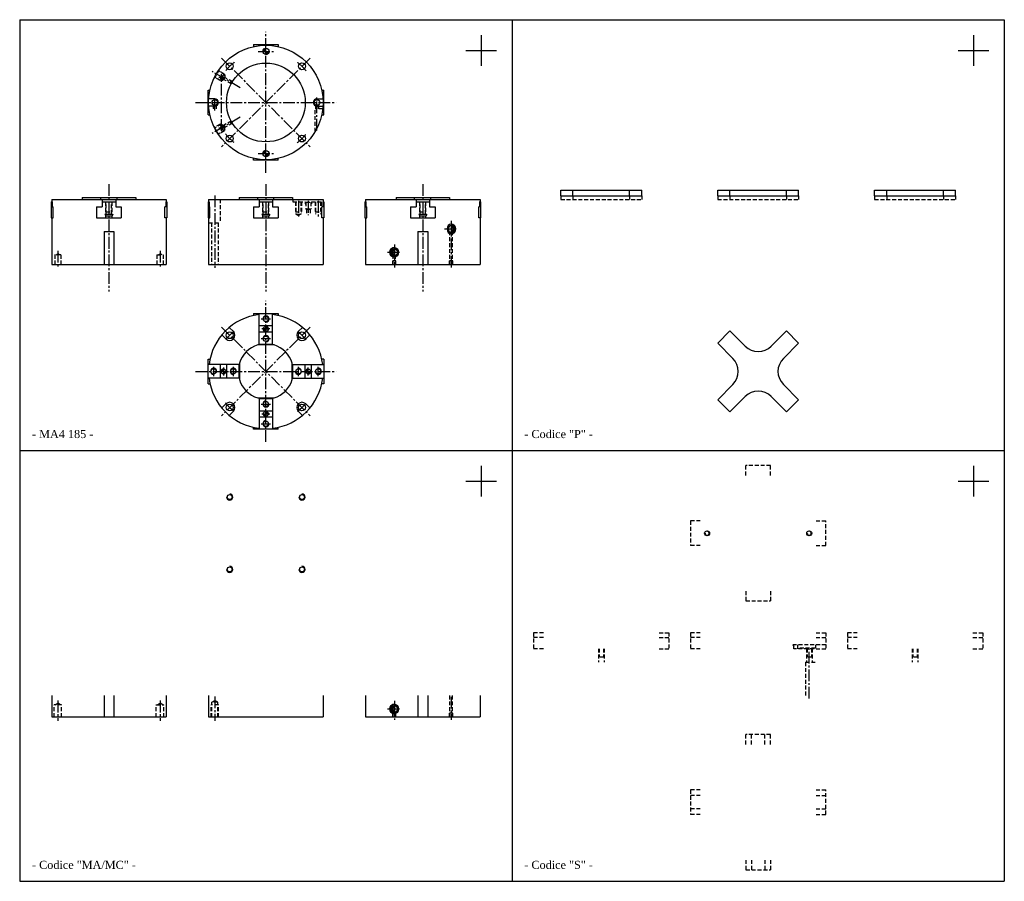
# Model space of a CAD drawing. Header units: millimetres. Extents: x 3343 to 4943, y 290 to 1690.
import ezdxf

# ---------------------------------------------------------------- set-up
doc = ezdxf.new("R2010")
doc.units = ezdxf.units.MM
doc.linetypes.add('CENTER2', pattern=[28.575, 19.05, -3.175, 3.175, -3.175])
doc.linetypes.add('DASHED2', pattern=[9.525, 6.35, -3.175])
doc.layers.add('1', color=2, linetype='DASHED2')
doc.layers.add('2', color=1, linetype='CENTER2')
doc.styles.get("Standard").update_dxf_attribs({"font": 'isocp.shx', "bigfont": 'chineset.shx'})

# ---------------------------------------------------------------- blocks, each defined once
blk = doc.blocks.new('*X8')
at = {"color": 0}
for p, q in [((247.5, 848.06), (249.94, 850.5)), ((247.51, 848.18), (249.82, 850.49)), ((247.52, 848.3), (249.7, 850.48)), ((247.54, 848), (250, 850.46)), ((247.54, 848.42), (249.58, 850.46)), ((247.56, 848.56), (249.44, 850.44)), ((247.6, 848.7), (249.3, 850.4)), ((247.65, 848), (250, 850.35)), ((247.65, 848.86), (249.14, 850.35)), ((247.73, 849.05), (248.95, 850.27)), ((247.76, 848), (250, 850.24)), ((247.85, 849.28), (248.72, 850.15)), ((247.87, 848), (250, 850.13)), ((247.98, 848), (250, 850.02)), ((248.08, 848), (250, 849.92)), ((248.17, 849.71), (248.29, 849.83)), ((248.19, 848), (250, 849.81)), ((248.3, 848), (250, 849.7)), ((248.41, 848), (250, 849.59)), ((248.51, 848), (250, 849.49)), ((248.62, 848), (250, 849.38)), ((248.73, 848), (250, 849.27)), ((248.84, 848), (250, 849.16)), ((248.95, 848), (250, 849.05)), ((249.05, 848), (250, 848.95)), ((249.16, 848), (250, 848.84)), ((249.27, 848), (250, 848.73)), ((249.38, 848), (250, 848.62)), ((249.48, 848), (250, 848.52)), ((249.59, 848), (250, 848.41)), ((249.7, 848), (250, 848.3)), ((249.81, 848), (250, 848.19)), ((249.91, 848), (250, 848.09)), ((250, 845.61), (252.39, 848)), ((250, 845.71), (252.29, 848)), ((250, 845.82), (252.18, 848)), ((250, 846.04), (251.96, 848)), ((250, 846.15), (251.85, 848)), ((250, 847.12), (250.88, 848)), ((250, 847.22), (250.78, 848)), ((250, 847.33), (250.67, 848)), ((250, 847.44), (250.56, 848)), ((250, 847.55), (250.45, 848)), ((250, 847.76), (250.24, 848)), ((250, 845.5), (252.5, 848)), ((250, 845.93), (252.07, 848)), ((250, 846.25), (251.75, 848)), ((250, 846.36), (251.64, 848)), ((250, 846.47), (251.53, 848)), ((250, 846.58), (251.42, 848)), ((250, 846.68), (251.32, 848)), ((250, 846.79), (251.21, 848)), ((250, 846.9), (251.1, 848)), ((250, 847.01), (250.99, 848)), ((250, 847.65), (250.35, 848)), ((250, 847.87), (250.13, 848)), ((250, 847.98), (250.02, 848)), ((250.11, 845.5), (252.5, 847.89)), ((250.23, 845.51), (252.49, 847.77)), ((250.35, 845.52), (252.48, 847.65)), ((250.48, 845.55), (252.45, 847.52)), ((250.62, 845.58), (252.42, 847.38)), ((250.77, 845.62), (252.38, 847.23)), ((250.94, 845.68), (252.32, 847.06)), ((251.14, 845.77), (252.23, 846.86)), ((251.4, 845.93), (252.07, 846.6))]:
    blk.add_line(p, q, dxfattribs=at)

msp = doc.modelspace()

# ---------------------------------------------------------------- hatches: boundary and pattern name
h = msp.add_hatch()
h.set_pattern_fill('ANSI31', scale=0.025, angle=90, style=0)
h.set_pattern_definition([(135, (3279.781385, 833.29287), (-0.056126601, -0.056126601), [])])
h.paths.add_polyline_path([(3739.1, 1187, 0.414214), (3743.1, 1183), (3743.1, 1187)])
h.paths.add_polyline_path([(3747.1, 1187, 0.414214), (3743.1, 1191), (3743.1, 1187)])
h = msp.add_hatch()
h.set_pattern_fill('ANSI31', scale=0.025, angle=180, style=0)
h.set_pattern_definition([(225, (4027.80719, 654.75421), (0.056126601, -0.056126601), [])])
h.paths.add_polyline_path([(3674.1, 1114, 0.414214), (3678.1, 1118), (3674.1, 1118)])
h.paths.add_polyline_path([(3674.1, 1122, 0.414214), (3670.1, 1118), (3674.1, 1118)])
h = msp.add_hatch()
h.set_pattern_fill('ANSI31', scale=0.025, style=0)
h.set_pattern_definition([(45, (3458.32004, 1581.31867), (-0.056126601, 0.056126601), [])])
h.paths.add_polyline_path([(3812.1, 1122, 0.414214), (3808.1, 1118), (3812.1, 1118)])
h.paths.add_polyline_path([(3812.1, 1114, 0.414214), (3816.1, 1118), (3812.1, 1118)])
h = msp.add_hatch()
h.set_pattern_fill('ANSI31', scale=0.025, angle=-90, style=0)
h.set_pattern_definition([(315, (4206.34584, 1402.78001), (0.056126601, 0.056126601), [])])
h.paths.add_polyline_path([(3747.1, 1049, 0.414214), (3743.1, 1053), (3743.1, 1049)])
h.paths.add_polyline_path([(3739.1, 1049, 0.414214), (3743.1, 1045), (3743.1, 1049)])

# ---------------------------------------------------------------- linework, layer by layer
at = {"color": 7}
for p, q in [((3343.1, 1689.5), (4943.1, 1689.5)), ((3343.1, 1689.5), (3343.1, 289.5)), ((4143.1, 1689.5), (4143.1, 289.5)), ((4943.1, 1689.5), (4943.1, 289.5)), ((4093.1, 1664.5), (4093.1, 1614.5)), ((4893.1, 1664.5), (4893.1, 1614.5)), ((3723.1, 1649), (3763.1, 1649)), ((3723.1, 1649), (3723.1, 1645.9)), ((3763.1, 1649), (3763.1, 1645.9)), ((4068.1, 1639.5), (4118.1, 1639.5)), ((4868.1, 1639.5), (4918.1, 1639.5)), ((3649.1, 1575), (3652.2, 1575)), ((3649.1, 1535), (3649.1, 1575)), ((3833.9, 1575), (3837.1, 1575)), ((3837.1, 1535), (3837.1, 1575)), ((3660.1, 1561), (3650.3, 1561)), ((3826.1, 1561), (3835.9, 1561)), ((3660.1, 1549), (3650.3, 1549)), ((3826.1, 1549), (3835.9, 1549)), ((3649.1, 1535), (3652.2, 1535)), ((3833.9, 1535), (3837.1, 1535)), ((3723.1, 1461), (3723.1, 1464.2)), ((3763.1, 1461), (3723.1, 1461)), ((3763.1, 1461), (3763.1, 1464.2)), ((4222.3, 1412.5), (4353.8, 1412.5)), ((4222.3, 1403.5), (4222.3, 1412.5)), ((4242.1, 1403.5), (4242.1, 1412.5)), ((4334, 1403.5), (4334, 1412.5)), ((4353.8, 1403.5), (4353.8, 1412.5)), ((4477.3, 1403.5), (4477.3, 1412.5)), ((4477.3, 1412.5), (4608.8, 1412.5)), ((4497.1, 1403.5), (4497.1, 1412.5)), ((4589, 1403.5), (4589, 1412.5)), ((4608.8, 1403.5), (4608.8, 1412.5)), ((4732.3, 1412.5), (4863.8, 1412.5)), ((4732.3, 1403.5), (4732.3, 1412.5)), ((4752.1, 1403.5), (4752.1, 1412.5)), ((4844, 1403.5), (4844, 1412.5)), ((4863.8, 1403.5), (4863.8, 1412.5)), ((3394.1, 1393.5), (3394.1, 1367.5)), ((3394.1, 1393.5), (3395.7, 1393.5)), ((3395.1, 1397.5), (3581.1, 1397.5)), ((3395.1, 1397.5), (3395.1, 1393.5)), ((3395.7, 1393.5), (3395.7, 1385.5)), ((3444.6, 1400.5), (3444.6, 1397.5)), ((3444.6, 1400.5), (3531.6, 1400.5)), ((3474.8, 1397.5), (3474.8, 1400.5)), ((3477.1, 1397.5), (3477.1, 1385.5)), ((3477.1, 1393.5), (3499.1, 1393.5)), ((3499.1, 1397.5), (3499.1, 1385.5)), ((3501.3, 1397.5), (3501.3, 1400.5)), ((3531.6, 1400.5), (3531.6, 1397.5)), ((3580.4, 1393.5), (3580.4, 1385.5)), ((3582.1, 1393.5), (3580.4, 1393.5)), ((3581.1, 1397.5), (3581.1, 1393.5)), ((3582.1, 1393.5), (3582.1, 1367.5)), ((3649.1, 1393.5), (3650.7, 1393.5)), ((3649.1, 1393.5), (3649.1, 1367.5)), ((3650.1, 1397.5), (3836.1, 1397.5)), ((3650.1, 1397.5), (3650.1, 1393.5)), ((3650.7, 1393.5), (3650.7, 1385.5)), ((3699.6, 1400.5), (3786.6, 1400.5)), ((3699.6, 1400.5), (3699.6, 1397.5)), ((3729.8, 1397.5), (3729.8, 1400.5)), ((3732.1, 1397.5), (3732.1, 1385.5)), ((3732.1, 1393.5), (3754.1, 1393.5)), ((3754.1, 1397.5), (3754.1, 1385.5)), ((3756.3, 1397.5), (3756.3, 1400.5)), ((3786.6, 1400.5), (3786.6, 1397.5)), ((3835.4, 1393.5), (3835.4, 1385.5)), ((3837.1, 1393.5), (3835.4, 1393.5)), ((3836.1, 1397.5), (3836.1, 1393.5)), ((3837.1, 1393.5), (3837.1, 1367.5)), ((3904.1, 1393.5), (3904.1, 1367.5)), ((3904.1, 1393.5), (3905.7, 1393.5)), ((3905.1, 1397.5), (4091.1, 1397.5)), ((3905.1, 1397.5), (3905.1, 1393.5)), ((3905.7, 1393.5), (3905.7, 1385.5)), ((3954.6, 1400.5), (4041.6, 1400.5)), ((3954.6, 1400.5), (3954.6, 1397.5)), ((3984.8, 1397.5), (3984.8, 1400.5)), ((3987.1, 1397.5), (3987.1, 1385.5)), ((3987.1, 1393.5), (4009.1, 1393.5)), ((4009.1, 1397.5), (4009.1, 1385.5)), ((4011.3, 1397.5), (4011.3, 1400.5)), ((4041.6, 1400.5), (4041.6, 1397.5)), ((4090.4, 1393.5), (4090.4, 1385.5)), ((4092.1, 1393.5), (4090.4, 1393.5)), ((4091.1, 1397.5), (4091.1, 1393.5)), ((4092.1, 1393.5), (4092.1, 1367.5)), ((4222.3, 1403.5), (4353.8, 1403.5)), ((4477.3, 1403.5), (4608.8, 1403.5)), ((4732.3, 1403.5), (4863.8, 1403.5)), ((3394.1, 1385.5), (3397.2, 1385.5)), ((3397.2, 1367.5), (3397.2, 1385.5)), ((3468.1, 1385.5), (3468.1, 1367.5)), ((3468.1, 1385.5), (3477.1, 1385.5)), ((3499.1, 1385.5), (3508.1, 1385.5)), ((3508.1, 1385.5), (3508.1, 1367.5)), ((3578.9, 1367.5), (3578.9, 1385.5)), ((3582.1, 1385.5), (3578.9, 1385.5)), ((3649.1, 1385.5), (3652.2, 1385.5)), ((3652.2, 1367.5), (3652.2, 1385.5)), ((3723.1, 1385.5), (3732.1, 1385.5)), ((3723.1, 1385.5), (3723.1, 1367.5)), ((3754.1, 1385.5), (3763.1, 1385.5)), ((3763.1, 1385.5), (3763.1, 1367.5)), ((3833.9, 1367.5), (3833.9, 1385.5)), ((3837.1, 1385.5), (3833.9, 1385.5)), ((3904.1, 1385.5), (3907.2, 1385.5)), ((3907.2, 1367.5), (3907.2, 1385.5)), ((3978.1, 1385.5), (3978.1, 1367.5)), ((3978.1, 1385.5), (3987.1, 1385.5)), ((4009.1, 1385.5), (4018.1, 1385.5)), ((4018.1, 1385.5), (4018.1, 1367.5)), ((4088.9, 1367.5), (4088.9, 1385.5)), ((4092.1, 1385.5), (4088.9, 1385.5)), ((3394.1, 1367.5), (3397.2, 1367.5)), ((3395.1, 1367.5), (3395.1, 1291.5)), ((3468.1, 1367.5), (3508.1, 1367.5)), ((3481.6, 1373.5), (3483.1, 1370.9)), ((3481.6, 1373.5), (3494.6, 1373.5)), ((3483.1, 1370.9), (3493.1, 1370.9)), ((3483.1, 1367.5), (3483.1, 1370.9)), ((3494.6, 1373.5), (3493.1, 1370.9)), ((3493.1, 1367.5), (3493.1, 1370.9)), ((3582.1, 1367.5), (3578.9, 1367.5)), ((3581.1, 1367.5), (3581.1, 1291.5)), ((3649.1, 1367.5), (3652.2, 1367.5)), ((3650.1, 1367.5), (3650.1, 1291.5)), ((3723.1, 1367.5), (3763.1, 1367.5)), ((3736.6, 1373.5), (3738.1, 1370.9)), ((3736.6, 1373.5), (3749.6, 1373.5)), ((3738.1, 1367.5), (3738.1, 1370.9)), ((3738.1, 1370.9), (3748.1, 1370.9)), ((3749.6, 1373.5), (3748.1, 1370.9)), ((3748.1, 1367.5), (3748.1, 1370.9)), ((3837.1, 1367.5), (3833.9, 1367.5)), ((3836.1, 1367.5), (3836.1, 1291.5)), ((3904.1, 1367.5), (3907.2, 1367.5)), ((3905.1, 1367.5), (3905.1, 1291.5)), ((3978.1, 1367.5), (4018.1, 1367.5)), ((3991.6, 1373.5), (3993.1, 1370.9)), ((3991.6, 1373.5), (4004.6, 1373.5)), ((3993.1, 1370.9), (4003.1, 1370.9)), ((3993.1, 1367.5), (3993.1, 1370.9)), ((4004.6, 1373.5), (4003.1, 1370.9)), ((4003.1, 1367.5), (4003.1, 1370.9)), ((4092.1, 1367.5), (4088.9, 1367.5)), ((4091.1, 1367.5), (4091.1, 1291.5)), ((3480.1, 1345.5), (3496.1, 1345.5)), ((3480.1, 1345.5), (3480.1, 1291.5)), ((3496.1, 1345.5), (3496.1, 1291.5)), ((3990.1, 1345.5), (3990.1, 1291.5)), ((3990.1, 1345.5), (4006.1, 1345.5)), ((4006.1, 1345.5), (4006.1, 1291.5)), ((3395.1, 1291.5), (3581.1, 1291.5)), ((3650.1, 1291.5), (3836.1, 1291.5)), ((3905.1, 1291.5), (4091.1, 1291.5)), ((3723.1, 1212), (3763.1, 1212)), ((3723.1, 1212), (3723.1, 1208.9)), ((3732.1, 1161), (3732.1, 1212)), ((3754.1, 1161), (3754.1, 1212)), ((3763.1, 1212), (3763.1, 1208.9)), ((3690.3, 1182.8), (3683.6, 1189.5)), ((3754.1, 1192), (3732.1, 1192)), ((3795.8, 1182.8), (3802.5, 1189.5)), ((3678.3, 1170.8), (3671.6, 1177.5)), ((3754.1, 1182), (3732.1, 1182)), ((3807.8, 1170.8), (3814.6, 1177.5)), ((4497.1, 1183.8), (4477.3, 1164)), ((4497.1, 1183.8), (4521.9, 1159)), ((4589, 1183.8), (4564.3, 1159)), ((4589, 1183.8), (4608.8, 1164)), ((3756.3, 1161), (3729.8, 1161)), ((3754.1, 1162), (3732.1, 1162)), ((4477.3, 1164), (4502.1, 1139.2)), ((4608.8, 1164), (4584.1, 1139.2)), ((3649.1, 1098), (3649.1, 1138)), ((3649.1, 1138), (3652.2, 1138)), ((3837.1, 1138), (3833.9, 1138)), ((3837.1, 1138), (3837.1, 1098)), ((3700.1, 1129), (3649.1, 1129)), ((3669.1, 1129), (3669.1, 1107)), ((3679.1, 1129), (3679.1, 1107)), ((3699.1, 1129), (3699.1, 1107)), ((3700.1, 1131.3), (3700.1, 1104.8)), ((3786.1, 1104.8), (3786.1, 1131.3)), ((3786.1, 1129), (3837.1, 1129)), ((3787.1, 1107), (3787.1, 1129)), ((3807.1, 1107), (3807.1, 1129)), ((3817.1, 1107), (3817.1, 1129)), ((3700.1, 1107), (3649.1, 1107)), ((3786.1, 1107), (3837.1, 1107)), ((3649.1, 1098), (3652.2, 1098)), ((3837.1, 1098), (3833.9, 1098)), ((4502.1, 1096.8), (4477.3, 1072.1)), ((4584.1, 1096.8), (4608.8, 1072.1)), ((3729.8, 1075), (3756.3, 1075)), ((3732.1, 1075), (3732.1, 1024)), ((3732.1, 1074), (3754.1, 1074)), ((3754.1, 1075), (3754.1, 1024)), ((4477.3, 1072.1), (4497.1, 1052.3)), ((4521.9, 1077), (4497.1, 1052.3)), ((4564.3, 1077), (4589, 1052.3)), ((4608.8, 1072.1), (4589, 1052.3)), ((3678.3, 1065.3), (3671.6, 1058.6)), ((3807.8, 1065.3), (3814.6, 1058.6)), ((3690.3, 1053.3), (3683.6, 1046.5)), ((3732.1, 1054), (3754.1, 1054)), ((3732.1, 1044), (3754.1, 1044)), ((3795.8, 1053.3), (3802.5, 1046.5)), ((3723.1, 1024), (3723.1, 1027.2)), ((3763.1, 1024), (3723.1, 1024)), ((3763.1, 1024), (3763.1, 1027.2)), ((3343.1, 989.5), (4943.1, 989.5)), ((4093.1, 964.5), (4093.1, 914.5)), ((4893.1, 964.5), (4893.1, 914.5)), ((4068.1, 939.5), (4118.1, 939.5)), ((4868.1, 939.5), (4918.1, 939.5)), ((3395.1, 591.5), (3395.1, 556.5)), ((3480.1, 591.5), (3480.1, 556.5)), ((3496.1, 591.5), (3496.1, 556.5)), ((3581.1, 591.5), (3581.1, 556.5)), ((3650.1, 591.5), (3650.1, 556.5)), ((3836.1, 591.5), (3836.1, 556.5)), ((3905.1, 591.5), (3905.1, 556.5)), ((3990.1, 591.5), (3990.1, 556.5)), ((4006.1, 591.5), (4006.1, 556.5)), ((4091.1, 591.5), (4091.1, 556.5)), ((3395.1, 556.5), (3581.1, 556.5)), ((3650.1, 556.5), (3836.1, 556.5)), ((3905.1, 556.5), (4091.1, 556.5)), ((3343.1, 289.5), (4943.1, 289.5))]:
    msp.add_line(p, q, dxfattribs=at)
at = {"color": 7, "linetype": 'DASHED2'}
for p, q in [((4563.1, 965), (4523.1, 965)), ((4523.1, 949), (4523.1, 965)), ((4563.1, 949), (4563.1, 965)), ((4433.1, 875), (4433.1, 835)), ((4449.1, 875), (4433.1, 875)), ((4637.1, 875), (4653.1, 875)), ((4653.1, 835), (4653.1, 875)), ((4449.1, 835), (4433.1, 835)), ((4637.1, 835), (4653.1, 835)), ((4523.1, 761), (4523.1, 745)), ((4563.1, 761), (4563.1, 745)), ((4523.1, 745), (4563.1, 745)), ((4178.1, 693.5), (4178.1, 667.5)), ((4194.1, 693.5), (4178.1, 693.5)), ((4382.1, 693.5), (4398.1, 693.5)), ((4398.1, 693.5), (4398.1, 667.5)), ((4433.1, 693.5), (4433.1, 667.5)), ((4449.1, 693.5), (4433.1, 693.5)), ((4637.1, 693.5), (4653.1, 693.5)), ((4653.1, 693.5), (4653.1, 667.5)), ((4688.1, 693.5), (4688.1, 667.5)), ((4704.1, 693.5), (4688.1, 693.5)), ((4892.1, 693.5), (4908.1, 693.5)), ((4908.1, 693.5), (4908.1, 667.5)), ((4194.1, 685.5), (4178.1, 685.5)), ((4382.1, 685.5), (4398.1, 685.5)), ((4449.1, 685.5), (4433.1, 685.5)), ((4637.1, 685.5), (4653.1, 685.5)), ((4704.1, 685.5), (4688.1, 685.5)), ((4892.1, 685.5), (4908.1, 685.5)), ((4194.1, 667.5), (4178.1, 667.5)), ((4382.1, 667.5), (4398.1, 667.5)), ((4449.1, 667.5), (4433.1, 667.5)), ((4637.1, 667.5), (4653.1, 667.5)), ((4704.1, 667.5), (4688.1, 667.5)), ((4892.1, 667.5), (4908.1, 667.5)), ((4563.1, 528), (4523.1, 528)), ((4523.1, 512), (4523.1, 528)), ((4532.1, 512), (4532.1, 528)), ((4554.1, 512), (4554.1, 528)), ((4563.1, 512), (4563.1, 528)), ((4433.1, 438), (4433.1, 398)), ((4449.1, 438), (4433.1, 438)), ((4637.1, 438), (4653.1, 438)), ((4653.1, 398), (4653.1, 438)), ((4449.1, 429), (4433.1, 429)), ((4637.1, 429), (4653.1, 429)), ((4449.1, 407), (4433.1, 407)), ((4637.1, 407), (4653.1, 407)), ((4449.1, 398), (4433.1, 398)), ((4637.1, 398), (4653.1, 398)), ((4523.1, 324), (4523.1, 308)), ((4532.1, 324), (4532.1, 308)), ((4554.1, 324), (4554.1, 308)), ((4563.1, 324), (4563.1, 308)), ((4523.1, 308), (4563.1, 308))]:
    msp.add_line(p, q, dxfattribs=at)
at = {"color": 7}
for centre, radius in [((3743.1, 1555), 93), ((3743.1, 1638), 5), ((3684.3, 1613.8), 5.5), ((3743.1, 1555), 64), ((3801.8, 1613.8), 5.5), ((3671.1, 1596), 1.96), ((3660.1, 1555), 4.5), ((3826.1, 1555), 4.5), ((3671.1, 1514), 1.96), ((3684.3, 1496.3), 5.5), ((3801.8, 1496.3), 5.5), ((3743.1, 1472), 5), ((3743.1, 1203), 4.32), ((3743.1, 1187), 4), ((3684.3, 1176.8), 5.5), ((3743.1, 1171), 4.32), ((3801.8, 1176.8), 5.5), ((3658.1, 1118), 4.32), ((3674.1, 1118), 4), ((3690.1, 1118), 4.32), ((3796.1, 1118), 4.32), ((3812.1, 1118), 4), ((3828.1, 1118), 4.32), ((3684.3, 1059.3), 5.5), ((3743.1, 1065), 4.32), ((3801.8, 1059.3), 5.5), ((3743.1, 1049), 4), ((3743.1, 1033), 4.32), ((3684.3, 913.8), 4.08), ((3801.8, 913.8), 4.08), ((4460.1, 855), 4), ((4626.1, 855), 4), ((3684.3, 796.3), 4.08), ((3801.8, 796.3), 4.08)]:
    msp.add_circle(centre, radius, dxfattribs=at)
for centre, radius, start, end in [((3671.1, 1596), 2.5, 180, 90), ((3660.1, 1555), 6, 270, 90), ((3826.1, 1555), 6, 90, 270), ((3671.1, 1514), 2.5, 180, 90), ((3743.1, 1118), 93, 96.7928, 173.2072), ((3743.1, 1203), 5, 270, 180), ((3743.1, 1118), 93, 6.7928, 83.2072), ((3684.3, 1176.8), 8.5, 225, 45), ((3743.1, 1171), 5, 270, 180), ((3801.8, 1176.8), 8.5, 135, 315), ((3743.1, 1118), 45, 107.1462, 162.8538), ((3743.1, 1118), 45, 17.1462, 72.8538), ((4543.1, 1180.3), 30, 225, 315), ((4480.8, 1118), 30, 315, 45), ((4605.3, 1118), 30, 135, 225), ((3658.1, 1118), 5, 0, 270), ((3690.1, 1118), 5, 0, 270), ((3796.1, 1118), 5, 180, 90), ((3828.1, 1118), 5, 180, 90), ((3743.1, 1118), 93, 186.7928, 263.2072), ((3743.1, 1118), 45, 197.1462, 252.8538), ((3743.1, 1118), 93, 276.7928, 353.2072), ((3743.1, 1118), 45, 287.1462, 342.8538), ((4543.1, 1055.8), 30, 45, 135), ((3684.3, 1059.3), 8.5, 315, 135), ((3743.1, 1065), 5, 90, 0), ((3801.8, 1059.3), 8.5, 45, 225), ((3743.1, 1033), 5, 90, 0), ((3684.3, 913.8), 5, 180, 90), ((3801.8, 913.8), 5, 180, 90), ((4460.1, 855), 3.23, 180, 90), ((4626.1, 855), 3.23, 180, 90), ((3684.3, 796.3), 5, 180, 90), ((3801.8, 796.3), 5, 180, 90)]:
    msp.add_arc(centre, radius, start, end, dxfattribs=at)
at = {"color": 7, "extrusion": (0, 0, -1)}
for centre, major_axis, ratio in [((4044.4, 1349.5), (0, -8), 0.865663), ((4044.2, 1349.5), (0, -5.6), 0.863633)]:
    msp.add_ellipse(centre, major_axis=major_axis, ratio=ratio, dxfattribs=at)
at = {"color": 7}
for centre, major_axis, ratio, start_param, end_param in [((4044.2, 1349.5), (0, 6.5), 0.866025, 1.570796, 6.283185), ((3952.1, 1311.5), (0, 8), 0.865663, 0.023917, 3.117676), ((3952, 1311.5), (0, 6.5), 0.866025, 1.570796, 6.283185), ((3952.7, 1311.5), (0, 5.6), 0.863633, 0.072432, 3.069161), ((3953.4, 1311.5), (0, 5.6), 0.863633, 0.145248, 2.996345), ((3954.1, 1311.5), (0, 5.6), 0.863633, 0.218849, 2.922744), ((3952.1, 569.5), (0, 8), 0.865663, 0.023917, 3.117676), ((3952, 569.5), (0, 6.5), 0.866025, 1.570796, 6.283185), ((3952.7, 569.5), (0, 5.6), 0.863633, 0.072432, 3.069161), ((3953.4, 569.5), (0, 5.6), 0.863633, 0.145248, 2.996345), ((3954.1, 569.5), (0, 5.6), 0.863633, 0.218849, 2.922744)]:
    msp.add_ellipse(centre, major_axis=major_axis, ratio=ratio, start_param=start_param, end_param=end_param, dxfattribs=at)
at = {"color": 7, "extrusion": (0, 0, -1)}
for centre, major_axis, ratio, start_param, end_param in [((4042.1, 1349.5), (0, 5.6), 0.863633, 0.218849, 2.922744), ((4042.8, 1349.5), (0, 5.6), 0.863633, 0.145248, 2.996345), ((4043.5, 1349.5), (0, 5.6), 0.863633, 0.072432, 3.069161), ((4044.1, 1349.5), (0, 8), 0.865663, 0.023917, 3.117676)]:
    msp.add_ellipse(centre, major_axis=major_axis, ratio=ratio, start_param=start_param, end_param=end_param, dxfattribs=at)
at = {"color": 7}
for centre, major_axis, ratio in [((3951.7, 1311.5), (0, -8), 0.865663), ((3952, 1311.5), (0, -5.6), 0.863633), ((3951.7, 569.5), (0, -8), 0.865663), ((3952, 569.5), (0, -5.6), 0.863633)]:
    msp.add_ellipse(centre, major_axis=major_axis, ratio=ratio, dxfattribs=at)
at = {"layer": '1', "color": 7}
for p, q in [((3667.2, 1608.1), (3659.2, 1594.2)), ((3676.5, 1600.1), (3666.1, 1606.1)), ((3675.1, 1601.8), (3666.5, 1606.8)), ((3667.2, 1608.1), (3666.8, 1608.3)), ((3670.8, 1590.2), (3676.5, 1600.1)), ((3675.1, 1601.8), (3672.8, 1597.8)), ((3676.5, 1600.1), (3676.5, 1595.8)), ((3659.2, 1594.2), (3658.8, 1594.4)), ((3668.6, 1590.5), (3660, 1595.5)), ((3670.8, 1590.2), (3660.4, 1596.2)), ((3670.4, 1593.6), (3668.6, 1590.5)), ((3670.8, 1590.2), (3674.5, 1592.3)), ((3674.5, 1592.3), (3676.5, 1595.8)), ((3686.7, 1585.3), (3674.5, 1592.3)), ((3688.7, 1588.8), (3676.5, 1595.8)), ((3657.6, 1551.3), (3657.6, 1544.5)), ((3658.1, 1551), (3658.1, 1544.5)), ((3662.1, 1551), (3662.1, 1544.5)), ((3662.6, 1551.3), (3662.6, 1544.5)), ((3835.5, 1544.5), (3823.1, 1544.5)), ((3823.1, 1507.6), (3823.1, 1544.5)), ((3823.6, 1551.3), (3823.6, 1544.5)), ((3824.1, 1551), (3824.1, 1544.5)), ((3828.1, 1551), (3828.1, 1544.5)), ((3828.6, 1551.3), (3828.6, 1544.5)), ((3686.7, 1524.8), (3674.5, 1517.8)), ((3688.7, 1521.3), (3676.5, 1514.3)), ((3659.2, 1515.9), (3658.8, 1515.6)), ((3667.2, 1502), (3659.2, 1515.9)), ((3668.6, 1519.6), (3660, 1514.6)), ((3670.8, 1519.9), (3660.4, 1513.9)), ((3676.5, 1510), (3666.1, 1504)), ((3675.1, 1508.3), (3666.5, 1503.3)), ((3670.7, 1516), (3668.6, 1519.6)), ((3670.8, 1519.9), (3674.5, 1517.8)), ((3670.8, 1519.9), (3676.5, 1510)), ((3675.1, 1508.3), (3672.8, 1512.3)), ((3674.5, 1517.8), (3676.5, 1514.3)), ((3676.5, 1510), (3676.5, 1514.3)), ((3667.2, 1502), (3666.8, 1501.8)), ((3483.1, 1377.5), (3483.1, 1393.5)), ((3483.7, 1373.5), (3483.7, 1393.5)), ((3492.4, 1373.5), (3492.4, 1393.5)), ((3493.1, 1377.5), (3493.1, 1393.5)), ((3668.6, 1397.5), (3668.6, 1359.5)), ((3738.1, 1377.5), (3738.1, 1393.5)), ((3738.7, 1373.5), (3738.7, 1393.5)), ((3747.4, 1373.5), (3747.4, 1393.5)), ((3748.1, 1377.5), (3748.1, 1393.5)), ((3787.1, 1397.5), (3787.1, 1393.5)), ((3787.1, 1393.5), (3807.1, 1393.5)), ((3791.1, 1393.5), (3791.1, 1377.5)), ((3792, 1393.5), (3792, 1373.5)), ((3800.1, 1393.5), (3800.1, 1373.5)), ((3801.1, 1393.5), (3801.1, 1377.5)), ((3807.1, 1393.5), (3807.1, 1390.5)), ((3808.1, 1393), (3816.1, 1393)), ((3808.1, 1393), (3808.1, 1381.5)), ((3816.1, 1393), (3816.1, 1381.5)), ((3817.1, 1393.5), (3817.1, 1390.5)), ((3817.1, 1393.5), (3835.4, 1393.5)), ((3823.1, 1393.5), (3823.1, 1377.5)), ((3824, 1393.5), (3824, 1373.5)), ((3832.1, 1393.5), (3832.1, 1373.5)), ((3833.1, 1393.5), (3833.1, 1377.5)), ((3993.1, 1377.5), (3993.1, 1393.5)), ((3993.7, 1373.5), (3993.7, 1393.5)), ((4002.4, 1373.5), (4002.4, 1393.5)), ((4003.1, 1377.5), (4003.1, 1393.5)), ((4222.3, 1403.5), (4222.3, 1397.5)), ((4222.3, 1397.5), (4353.8, 1397.5)), ((4242.1, 1403.5), (4242.1, 1397.5)), ((4334, 1403.5), (4334, 1397.5)), ((4353.8, 1403.5), (4353.8, 1397.5)), ((4477.3, 1403.5), (4477.3, 1397.5)), ((4477.3, 1397.5), (4608.8, 1397.5)), ((4497.1, 1403.5), (4497.1, 1397.5)), ((4589, 1403.5), (4589, 1397.5)), ((4608.8, 1403.5), (4608.8, 1397.5)), ((4732.3, 1403.5), (4732.3, 1397.5)), ((4732.3, 1397.5), (4863.8, 1397.5)), ((4752.1, 1403.5), (4752.1, 1397.5)), ((4844, 1403.5), (4844, 1397.5)), ((4863.8, 1403.5), (4863.8, 1397.5)), ((3483.1, 1377.5), (3493.1, 1377.5)), ((3738.1, 1377.5), (3748.1, 1377.5)), ((3791.1, 1377.5), (3801.1, 1377.5)), ((3807.1, 1390.5), (3808.1, 1390.5)), ((3808.1, 1382), (3816.1, 1382)), ((3808.1, 1381.5), (3816.1, 1381.5)), ((3809.1, 1381.5), (3809.1, 1373.5)), ((3815.1, 1381.5), (3815.1, 1373.5)), ((3816.1, 1390.5), (3817.1, 1390.5)), ((3823.1, 1377.5), (3833.1, 1377.5)), ((3993.1, 1377.5), (4003.1, 1377.5)), ((3792, 1373.5), (3800.1, 1373.5)), ((3792, 1373.5), (3796.1, 1371.2)), ((3800.1, 1373.5), (3796.1, 1371.2)), ((3650.1, 1359.5), (3668.6, 1359.5)), ((3654.6, 1359.5), (3654.6, 1291.5)), ((3665.6, 1359.5), (3665.6, 1291.5)), ((4042.2, 1291.5), (4042.2, 1344.4)), ((4046.2, 1291.5), (4046.2, 1344.4)), ((3410.1, 1307.5), (3400.1, 1307.5)), ((3400.1, 1307.5), (3400.1, 1291.5)), ((3402.3, 1307.5), (3405.1, 1309.2)), ((3407.9, 1307.5), (3405.1, 1309.2)), ((3410.1, 1307.5), (3410.1, 1291.5)), ((3566.1, 1307.5), (3566.1, 1291.5)), ((3566.1, 1307.5), (3576.1, 1307.5)), ((3568.3, 1307.5), (3571.1, 1309.2)), ((3573.9, 1307.5), (3571.1, 1309.2)), ((3576.1, 1307.5), (3576.1, 1291.5)), ((3954.5, 1297.5), (3949.5, 1297.5)), ((3949.5, 1291.5), (3949.5, 1297.5)), ((3950, 1291.5), (3950, 1306.4)), ((3954, 1291.5), (3954, 1306.4)), ((3954.5, 1291.5), (3954.5, 1297.5)), ((4041.7, 1291.5), (4041.7, 1297.5)), ((4046.7, 1297.5), (4041.7, 1297.5)), ((4046.7, 1291.5), (4046.7, 1297.5)), ((4653.1, 673.5), (4599.6, 673.5)), ((4599.6, 673.5), (4601.1, 670.9)), ((4607.1, 673.5), (4607.1, 667.5)), ((4636.1, 673.5), (4636.1, 668.5)), ((4283.6, 667.5), (4283.6, 645.5)), ((4284.1, 667.5), (4284.1, 653.5)), ((4284.6, 667.5), (4284.6, 653.5)), ((4291.5, 667.5), (4291.5, 653.5)), ((4292.1, 667.5), (4292.1, 653.5)), ((4292.6, 667.5), (4292.6, 645.5)), ((4601.1, 667.5), (4601.1, 670.9)), ((4633.9, 667.5), (4601.1, 667.5)), ((4636.1, 668.5), (4609.1, 668.5)), ((4609.1, 668.5), (4609.1, 667.5)), ((4621.6, 667.5), (4621.6, 645.5)), ((4622.1, 667.5), (4622.1, 653.5)), ((4622.6, 667.5), (4622.6, 653.5)), ((4629.5, 667.5), (4629.5, 653.5)), ((4630.1, 667.5), (4630.1, 653.5)), ((4630.6, 667.5), (4630.6, 645.5)), ((4793.6, 667.5), (4793.6, 645.5)), ((4794.1, 667.5), (4794.1, 653.5)), ((4794.6, 667.5), (4794.6, 653.5)), ((4801.5, 667.5), (4801.5, 653.5)), ((4802.1, 667.5), (4802.1, 653.5)), ((4802.6, 667.5), (4802.6, 645.5)), ((4292.6, 653.5), (4283.6, 653.5)), ((4620.1, 645.5), (4636.1, 645.5)), ((4620.1, 645.5), (4620.1, 591.5)), ((4630.6, 653.5), (4621.6, 653.5)), ((4802.6, 653.5), (4793.6, 653.5)), ((3399.1, 556.5), (3399.1, 576.5)), ((3411.1, 576.5), (3399.1, 576.5)), ((3400.6, 576.5), (3405.1, 579.1)), ((3409.5, 576.5), (3405.1, 579.1)), ((3411.1, 556.5), (3411.1, 576.5)), ((3565.1, 576.5), (3577.1, 576.5)), ((3565.1, 556.5), (3565.1, 576.5)), ((3566.6, 576.5), (3571.1, 579.1)), ((3575.5, 576.5), (3571.1, 579.1)), ((3577.1, 556.5), (3577.1, 576.5)), ((3654.1, 556.5), (3654.1, 576.5)), ((3666.1, 576.5), (3654.1, 576.5)), ((3655.1, 580.5), (3660.1, 583.4)), ((3655.1, 556.5), (3655.1, 580.5)), ((3665, 580.5), (3655.1, 580.5)), ((3665, 580.5), (3660.1, 583.4)), ((3665, 556.5), (3665, 580.5)), ((3666.1, 556.5), (3666.1, 576.5)), ((4042.2, 556.5), (4042.2, 591.5)), ((4046.2, 556.5), (4046.2, 591.5)), ((3954.5, 562.5), (3949.5, 562.5)), ((3949.5, 556.5), (3949.5, 562.5)), ((3950, 556.5), (3950, 564.4)), ((3954, 556.5), (3954, 564.4)), ((3954.5, 556.5), (3954.5, 562.5)), ((4046.7, 562.5), (4041.7, 562.5)), ((4041.7, 556.5), (4041.7, 562.5)), ((4046.7, 556.5), (4046.7, 562.5))]:
    msp.add_line(p, q, dxfattribs=at)
at = {"layer": '2', "color": 7}
for p, q in [((3743.1, 1440.5), (3743.1, 1669.6)), ((3730.5, 1638), (3755.7, 1638)), ((3815, 1626.9), (3671.2, 1483.1)), ((3671.2, 1626.9), (3815, 1483.1)), ((3701.5, 1579), (3655.6, 1605.5)), ((3671.1, 1509), (3671.1, 1601)), ((3666.5, 1596), (3675.6, 1596)), ((3628.5, 1555), (3857.6, 1555)), ((3660.1, 1541.8), (3660.1, 1563.9)), ((3826.1, 1509.2), (3826.1, 1564.8)), ((3701.5, 1531.1), (3655.6, 1504.6)), ((3666.5, 1514), (3675.6, 1514)), ((3730.5, 1472), (3755.7, 1472)), ((3488.1, 1422.2), (3488.1, 1247.6)), ((3743.1, 1422.2), (3743.1, 1247.6)), ((3998.1, 1422.2), (3998.1, 1247.6)), ((3660.1, 1403.9), (3660.1, 1286.3)), ((3796.1, 1395), (3796.1, 1369.1)), ((3812.1, 1395), (3812.1, 1372.1)), ((3828.1, 1395), (3828.1, 1369.2)), ((4044.2, 1362.5), (4044.2, 1287.1)), ((4033.2, 1349.5), (4055.1, 1349.5)), ((3405.1, 1313.8), (3405.1, 1286.3)), ((3571.1, 1313.8), (3571.1, 1286.3)), ((3952, 1324.3), (3952, 1287.1)), ((3941, 1311.5), (3962.9, 1311.5)), ((3743.1, 1003.5), (3743.1, 1232.6)), ((3750.6, 1203), (3735.6, 1203)), ((3815, 1189.9), (3671.2, 1046.1)), ((3671.2, 1189.9), (3815, 1046.1)), ((3749.6, 1187), (3736.6, 1187)), ((3750.6, 1171), (3735.6, 1171)), ((3658.1, 1125.5), (3658.1, 1110.5)), ((3674.1, 1124.5), (3674.1, 1111.5)), ((3690.1, 1125.5), (3690.1, 1110.5)), ((3796.1, 1110.5), (3796.1, 1125.5)), ((3812.1, 1111.5), (3812.1, 1124.5)), ((3828.1, 1110.5), (3828.1, 1125.5)), ((3628.5, 1118), (3857.6, 1118)), ((3735.6, 1065), (3750.6, 1065)), ((3736.6, 1049), (3749.6, 1049)), ((3735.6, 1033), (3750.6, 1033)), ((4626.1, 586.3), (4626.1, 669.9)), ((3405.1, 583.1), (3405.1, 550)), ((3571.1, 583.1), (3571.1, 550)), ((3660.1, 590), (3660.1, 550)), ((3952, 582.5), (3952, 552.1)), ((4044.2, 589.4), (4044.2, 552.1)), ((3941, 569.5), (3962.9, 569.5))]:
    msp.add_line(p, q, dxfattribs=at)
for centre, start, end in [((3743, 1555.1), 128.0801, 141.9199), ((3743.1, 1555.1), 38.0801, 51.9199), ((3743, 1555), 218.0801, 231.9199), ((3743.1, 1555), 308.0801, 321.9199), ((3743, 1118.1), 128.0801, 141.9199), ((3743.1, 1118.1), 38.0801, 51.9199), ((3743, 1118), 218.0801, 231.9199), ((3743.1, 1118), 308.0801, 321.9199)]:
    msp.add_arc(centre, 83, start, end, dxfattribs=at)

# ---------------------------------------------------------------- block references
at = {"color": 7, "linetype": 'Continuous', "xscale": 2, "yscale": 2, "zscale": 2}
for p in [(3243.1, -58), (3243.1, -224)]:
    msp.add_blockref('*X8', p, dxfattribs=at)

# ---------------------------------------------------------------- texts
at = {"color": 7, "char_height": 13.125, "width": 147.917, "attachment_point": 7}
for s, insert in [('{\\fRomantic|b0|i0|c2|p2;- MA4 185 -}', (3363.1, 1009.5)), ('{\\Fromantic.ttf;- Codice "P" -}', (4163.1, 1009.5)), ('{\\Fromantic.ttf;- Codice "S" -}', (4163.1, 309.5))]:
    msp.add_mtext(s, dxfattribs=dict(at, insert=insert))
at = {"color": 7, "insert": (3363.1, 309.5), "char_height": 13.125, "attachment_point": 7}
msp.add_mtext('{\\Fromantic.ttf;- Codice "MA/MC" -}', dxfattribs=at)

doc.saveas('drawing.dxf')
